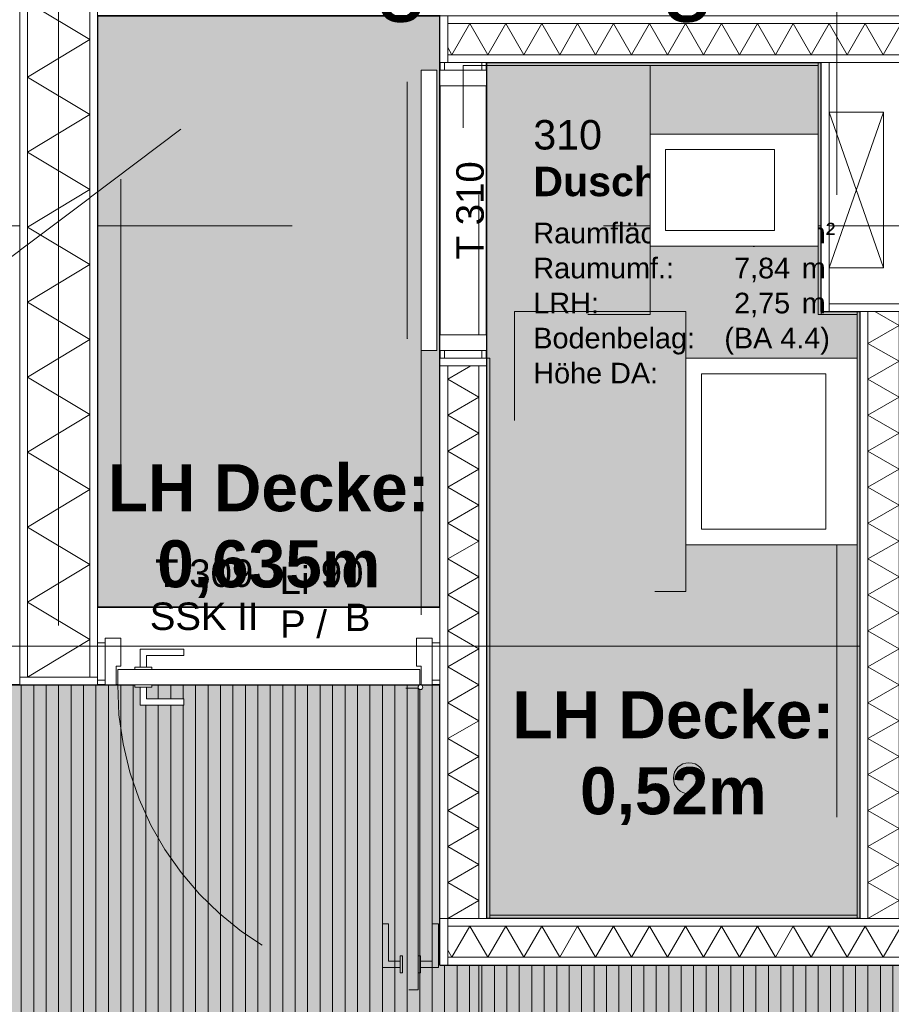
# Model space of a CAD drawing. Header units: metres. Extents: x -49 to 152, y -127 to 99.
# Tile 134 of 177: x -5.52 to -2.72, y -6.55 to -3.39. Entities that reach past the tile are written whole.
import ezdxf
from ezdxf.enums import TextEntityAlignment as Align

# ---------------------------------------------------------------- set-up
doc = ezdxf.new("R2010")
doc.units = ezdxf.units.M
for name, pattern in [('Achsen 01', [5.291531, 3.175, -1.058062, 0.352704, -0.705764]), ('gestrichelt - 01', [2, 1, -1]), ('ISO-07 Punktiert', [0.889, 0.127, -0.762]), ('Raster 01', [2, 1, -1]), ('VW-01 Strichlinie kurz', [2, 1, -1])]:
    doc.linetypes.add(name, pattern=pattern)
for name, color, linetype, lineweight in [('013_Beton und Stahlbetonarbeiten-000 Unterzüge', 7, 'ISO-07 Punktiert', 13), ('024_Fliesen_Plattenarbeiten-340 Fliesen', 7, 'Continuous', 9), ('027_Tischlerarbeiten-340 Innentüren', 7, 'Continuous', 9), ('031_Metallbauarbeiten-340 Innentüren _ Elemente', 7, 'Continuous', 9), ('039_Trockenbauarbeiten-340 Gipskarton', 7, 'Continuous', 9), ('_1.35m (3D)', 7, 'Continuous', 9), ('_GRU (2D)', 7, 'Continuous', 9), ('_Legende (2D)', 7, 'Continuous', 9), ('_OG 3 (2D)', 7, 'Continuous', 9), ('_OG 3 - DS (2D)', 7, 'Continuous', 9), ('AV1-Stempel-Raumstempel', 7, 'Continuous', 9), ('Keine', 7, 'Continuous', 9)]:
    doc.layers.add(name, color=color, linetype=linetype, lineweight=lineweight)
for name, color, linetype, lineweight, true_color in [('031_Metallbauarbeiten-350 Lamellendecke DS', 7, 'Continuous', 35, 0x666666), ('039_Trockenbauarbeiten-340 Dämmung', 7, 'Continuous', 9, 0xc0c0c0), ('039_Trockenbauarbeiten-350 Deckenspiegel', 7, 'Continuous', 35, 0x008011), ('045_Sanitärausstattung-allg.', 9, 'Continuous', 9, 0x808080), ('AV1-Achsen', 1, 'Achsen 01', 18, 0xff0000), ('AV1-Raster', 7, 'Raster 01', 9, 0xa6a6a6), ('AV1-Stempel-Türnummern', 7, 'Continuous', 100, 0x02abea)]:
    doc.layers.add(name, color=color, linetype=linetype, lineweight=lineweight, true_color=true_color)
doc.styles.add('Arial', font='arial.ttf')
doc.styles.add('Arial (bold)', font='arialbd.ttf')

# ---------------------------------------------------------------- blocks, each defined once
blk = doc.blocks.new('Group-4')
at = {"layer": 'AV1-Raster'}
for p, q in [((-5.4, -22.95), (-5.4, 1.35)), ((-4.05, -22.95), (-4.05, 1.35)), ((1.35, -4.05), (-40.5, -4.05)), ((1.35, -5.4), (-40.5, -5.4))]:
    blk.add_line(p, q, dxfattribs=at)
blk = doc.blocks.new('1.35m (3D)')
at = {"layer": 'AV1-Raster', "color": 7}
blk.add_blockref('Group-4', (0, 0), dxfattribs=at)
blk = doc.blocks.new('OG 3 - DS (2D)')
at = {"layer": '031_Metallbauarbeiten-350 Lamellendecke DS', "linetype": 'Continuous', "lineweight": 0, "transparency": 33554483}
blk.add_hatch(color=55, dxfattribs=at).paths.add_polyline_path([(-4.175, -3.375), (-5.275, -3.375), (-5.275, -5.275), (-4.175, -5.275)])
at = {"layer": '031_Metallbauarbeiten-350 Lamellendecke DS', "linetype": 'Continuous', "lineweight": 0, "transparency": 33554508}
blk.add_hatch(color=254, dxfattribs=at).paths.add_polyline_path([(-4.175, -6.425), (-1.225, -6.425), (-1.225, -5.525), (-0.125, -5.525), (-0.125, -7.975), (-13.425, -7.975), (-13.425, -6.425), (-12.025, -6.425), (-12.025, -5.525), (-9.575, -5.525), (-9.575, -6.425), (-6.625, -6.425), (-6.625, -5.525), (-4.175, -5.525)])
at = {"layer": '031_Metallbauarbeiten-350 Lamellendecke DS', "linetype": 'Continuous', "lineweight": 9, "transparency": 33554508}
h = blk.add_hatch(dxfattribs=at)
h.set_pattern_fill('Lamellendecke', color=252, style=0, pattern_type=2)
h.set_pattern_definition([(90, (0, 0), (0.04, 0), [])])
h.paths.add_polyline_path([(-4.175, -6.425), (-1.225, -6.425), (-1.225, -5.525), (-0.125, -5.525), (-0.125, -7.975), (-13.425, -7.975), (-13.425, -6.425), (-12.025, -6.425), (-12.025, -5.525), (-9.575, -5.525), (-9.575, -6.425), (-6.625, -6.425), (-6.625, -5.525), (-4.175, -5.525)])
at = {"layer": '039_Trockenbauarbeiten-350 Deckenspiegel', "linetype": 'Continuous', "lineweight": 0, "transparency": 33554483}
for points in [[(-5.275, -3.375), (-4.175, -3.375), (-4.175, -5.275), (-5.275, -5.275)], [(-4.025, -3.525), (-4.025, -6.275), (-2.825, -6.275), (-2.825, -4.325), (-2.95, -4.325), (-2.95, -3.525)]]:
    blk.add_hatch(color=106, dxfattribs=at).paths.add_polyline_path(points)
at = {"layer": '031_Metallbauarbeiten-350 Lamellendecke DS', "color": 251, "linetype": 'Continuous', "lineweight": 35, "transparency": 33554687, "flags": 128}
blk.add_lwpolyline([(-4.175, -3.375), (-5.275, -3.375), (-5.275, -5.275), (-4.175, -5.275)], close=True, dxfattribs=at)
at = {"layer": '031_Metallbauarbeiten-350 Lamellendecke DS', "flags": 128}
blk.add_lwpolyline([(-4.175, -6.425), (-1.225, -6.425), (-1.225, -5.525), (-0.125, -5.525), (-0.125, -7.975), (-13.425, -7.975), (-13.425, -6.425), (-12.025, -6.425), (-12.025, -5.525), (-9.575, -5.525), (-9.575, -6.425), (-6.625, -6.425), (-6.625, -5.525), (-4.175, -5.525)], close=True, dxfattribs=at)
at = {"layer": '039_Trockenbauarbeiten-350 Deckenspiegel', "flags": 128}
for points in [[(-5.275, -3.375), (-4.175, -3.375), (-4.175, -5.275), (-5.275, -5.275)], [(-4.025, -3.525), (-4.025, -6.275), (-2.825, -6.275), (-2.825, -4.325), (-2.95, -4.325), (-2.95, -3.525)]]:
    blk.add_lwpolyline(points, close=True, dxfattribs=at)
at = {"layer": '039_Trockenbauarbeiten-350 Deckenspiegel', "char_height": 0.15131, "attachment_point": 5, "line_spacing_factor": 0.969122, "style": 'Arial (bold)'}
for s, insert in [('LH Decke:\\P0,635m', (-4.725, -5.0306)), ('LH Decke: \\P0,52m', (-3.4253, -5.76))]:
    blk.add_mtext(s, dxfattribs=dict(at, insert=insert))
blk = doc.blocks.new('Group-189')
at = {"color": 255, "linetype": 'Continuous', "lineweight": 5}
blk.add_wipeout([(-6.275, 2.7), (-4.325, 2.7), (-4.325, 2.8), (-6.275, 2.8)], dxfattribs=at).dxf.layer = '039_Trockenbauarbeiten-340 Dämmung'
blk = doc.blocks.new('Group-190')
at = {"layer": '039_Trockenbauarbeiten-340 Dämmung', "transparency": 33554687, "flags": 128}
blk.add_lwpolyline([(-6.275, 2.8), (-6.2173, 2.7), (-6.1595, 2.8), (-6.1018, 2.7), (-6.0441, 2.8), (-5.9863, 2.7), (-5.9286, 2.8), (-5.8709, 2.7), (-5.8131, 2.8), (-5.7554, 2.7), (-5.6976, 2.8), (-5.6399, 2.7), (-5.5822, 2.8), (-5.5244, 2.7), (-5.4667, 2.8), (-5.409, 2.7), (-5.3512, 2.8), (-5.2935, 2.7), (-5.2358, 2.8), (-5.178, 2.7), (-5.1203, 2.8), (-5.0626, 2.7), (-5.0048, 2.8), (-4.9471, 2.7), (-4.8894, 2.8), (-4.8316, 2.7), (-4.7739, 2.8), (-4.7162, 2.7), (-4.6584, 2.8), (-4.6007, 2.7), (-4.5429, 2.8), (-4.4852, 2.7), (-4.4275, 2.8), (-4.3697, 2.7), (-4.325, 2.7775)], dxfattribs=at)
blk = doc.blocks.new('Group-191')
at = {"layer": '039_Trockenbauarbeiten-340 Dämmung'}
blk.add_blockref('Group-189', (0, 0), dxfattribs=at)
at = {"layer": '039_Trockenbauarbeiten-340 Dämmung', "transparency": 33554687}
blk.add_blockref('Group-190', (0, 0), dxfattribs=at)
blk = doc.blocks.new('Parametric Object-10')
at = {"layer": '039_Trockenbauarbeiten-340 Dämmung', "color": 7, "transparency": 33554687}
blk.add_blockref('Group-191', (0, 0), dxfattribs=at)
at = {"layer": '039_Trockenbauarbeiten-340 Dämmung', "color": 0, "flags": 1}
for tag in ['IFC_UUID', 'instanceID', 'prm0_name', 'prm0_type', 'prm0_value', 'prm1_name', 'prm1_type', 'prm1_value', 'prm2_name', 'prm2_type', 'prm2_value', 'prm3_name', 'prm3_type', 'prm3_value', 'prm4_name', 'prm4_type', 'prm4_value', 'prm5_name', 'prm5_type', 'prm5_value', 'prm6_name', 'prm6_type', 'prm6_value']:
    blk.add_attdef(tag, (-2.8, -6.275), '', height=0.00018, dxfattribs=at)
blk = doc.blocks.new('Group-222')
at = {"color": 255, "linetype": 'Continuous', "lineweight": 5}
blk.add_wipeout([(-6.275, 4.05), (-4.475, 4.05), (-4.475, 4.15), (-6.275, 4.15)], dxfattribs=at).dxf.layer = '039_Trockenbauarbeiten-340 Dämmung'
blk = doc.blocks.new('Group-223')
at = {"layer": '039_Trockenbauarbeiten-340 Dämmung', "transparency": 33554687, "flags": 128}
blk.add_lwpolyline([(-6.275, 4.15), (-6.2173, 4.05), (-6.1595, 4.15), (-6.1018, 4.05), (-6.0441, 4.15), (-5.9863, 4.05), (-5.9286, 4.15), (-5.8709, 4.05), (-5.8131, 4.15), (-5.7554, 4.05), (-5.6976, 4.15), (-5.6399, 4.05), (-5.5822, 4.15), (-5.5244, 4.05), (-5.4667, 4.15), (-5.409, 4.05), (-5.3512, 4.15), (-5.2935, 4.05), (-5.2358, 4.15), (-5.178, 4.05), (-5.1203, 4.15), (-5.0626, 4.05), (-5.0048, 4.15), (-4.9471, 4.05), (-4.8894, 4.15), (-4.8316, 4.05), (-4.7739, 4.15), (-4.7162, 4.05), (-4.6584, 4.15), (-4.6007, 4.05), (-4.5429, 4.15), (-4.4852, 4.05), (-4.475, 4.0677)], dxfattribs=at)
blk = doc.blocks.new('Group-224')
at = {"layer": '039_Trockenbauarbeiten-340 Dämmung'}
blk.add_blockref('Group-222', (0, 0), dxfattribs=at)
at = {"layer": '039_Trockenbauarbeiten-340 Dämmung', "transparency": 33554687}
blk.add_blockref('Group-223', (0, 0), dxfattribs=at)
blk = doc.blocks.new('Parametric Object-21')
at = {"layer": '039_Trockenbauarbeiten-340 Dämmung', "color": 7, "transparency": 33554687}
blk.add_blockref('Group-224', (0, 0), dxfattribs=at)
at = {"layer": '039_Trockenbauarbeiten-340 Dämmung', "color": 0, "flags": 1}
for tag in ['IFC_UUID', 'instanceID', 'prm0_name', 'prm0_type', 'prm0_value', 'prm1_name', 'prm1_type', 'prm1_value', 'prm2_name', 'prm2_type', 'prm2_value', 'prm3_name', 'prm3_type', 'prm3_value', 'prm4_name', 'prm4_type', 'prm4_value', 'prm5_name', 'prm5_type', 'prm5_value', 'prm6_name', 'prm6_type', 'prm6_value']:
    blk.add_attdef(tag, (-4.15, -6.275), '', height=0.00018, dxfattribs=at)
blk = doc.blocks.new('Group-225')
at = {"color": 255, "linetype": 'Continuous', "lineweight": 5}
blk.add_wipeout([(-6.3, 1.25), (-6.3, 4.15), (-6.4, 4.15), (-6.4, 1.25)], dxfattribs=at).dxf.layer = '039_Trockenbauarbeiten-340 Dämmung'
blk = doc.blocks.new('Group-226')
at = {"layer": '039_Trockenbauarbeiten-340 Dämmung', "transparency": 33554687, "flags": 128}
blk.add_lwpolyline([(-6.4, 1.25), (-6.3, 1.3077), (-6.4, 1.3655), (-6.3, 1.4232), (-6.4, 1.4809), (-6.3, 1.5387), (-6.4, 1.5964), (-6.3, 1.6541), (-6.4, 1.7119), (-6.3, 1.7696), (-6.4, 1.8274), (-6.3, 1.8851), (-6.4, 1.9428), (-6.3, 2.0006), (-6.4, 2.0583), (-6.3, 2.116), (-6.4, 2.1738), (-6.3, 2.2315), (-6.4, 2.2892), (-6.3, 2.347), (-6.4, 2.4047), (-6.3, 2.4624), (-6.4, 2.5202), (-6.3, 2.5779), (-6.4, 2.6356), (-6.3, 2.6934), (-6.4, 2.7511), (-6.3, 2.8088), (-6.4, 2.8666), (-6.3, 2.9243), (-6.4, 2.9821), (-6.3, 3.0398), (-6.4, 3.0975), (-6.3, 3.1553), (-6.4, 3.213), (-6.3, 3.2707), (-6.4, 3.3285), (-6.3, 3.3862), (-6.4, 3.4439), (-6.3, 3.5017), (-6.4, 3.5594), (-6.3, 3.6171), (-6.4, 3.6749), (-6.3, 3.7326), (-6.4, 3.7903), (-6.3, 3.8481), (-6.4, 3.9058), (-6.3, 3.9635), (-6.4, 4.0213), (-6.3, 4.079), (-6.4, 4.1368), (-6.3771, 4.15)], dxfattribs=at)
blk = doc.blocks.new('Group-227')
at = {"layer": '039_Trockenbauarbeiten-340 Dämmung'}
blk.add_blockref('Group-225', (0, 0), dxfattribs=at)
at = {"layer": '039_Trockenbauarbeiten-340 Dämmung', "transparency": 33554687}
blk.add_blockref('Group-226', (0, 0), dxfattribs=at)
blk = doc.blocks.new('Parametric Object-22')
at = {"layer": '039_Trockenbauarbeiten-340 Dämmung', "color": 7, "transparency": 33554687}
blk.add_blockref('Group-227', (0, 0), dxfattribs=at)
at = {"layer": '039_Trockenbauarbeiten-340 Dämmung', "color": 0, "flags": 1}
for tag in ['IFC_UUID', 'instanceID', 'prm0_name', 'prm0_type', 'prm0_value', 'prm1_name', 'prm1_type', 'prm1_value', 'prm2_name', 'prm2_type', 'prm2_value', 'prm3_name', 'prm3_type', 'prm3_value', 'prm4_name', 'prm4_type', 'prm4_value', 'prm5_name', 'prm5_type', 'prm5_value', 'prm6_name', 'prm6_type', 'prm6_value']:
    blk.add_attdef(tag, (-4.15, -6.4), '', height=0.00018, dxfattribs=at)
blk = doc.blocks.new('Group-234')
at = {"color": 255, "linetype": 'Continuous', "lineweight": 5}
blk.add_wipeout([(-3.4, 1.25), (-3.4, 4.15), (-3.5, 4.15), (-3.5, 1.25)], dxfattribs=at).dxf.layer = '039_Trockenbauarbeiten-340 Dämmung'
blk = doc.blocks.new('Group-235')
at = {"layer": '039_Trockenbauarbeiten-340 Dämmung', "transparency": 33554687, "flags": 128}
blk.add_lwpolyline([(-3.5, 1.25), (-3.4, 1.3077), (-3.5, 1.3655), (-3.4, 1.4232), (-3.5, 1.4809), (-3.4, 1.5387), (-3.5, 1.5964), (-3.4, 1.6541), (-3.5, 1.7119), (-3.4, 1.7696), (-3.5, 1.8274), (-3.4, 1.8851), (-3.5, 1.9428), (-3.4, 2.0006), (-3.5, 2.0583), (-3.4, 2.116), (-3.5, 2.1738), (-3.4, 2.2315), (-3.5, 2.2892), (-3.4, 2.347), (-3.5, 2.4047), (-3.4, 2.4624), (-3.5, 2.5202), (-3.4, 2.5779), (-3.5, 2.6356), (-3.4, 2.6934), (-3.5, 2.7511), (-3.4, 2.8088), (-3.5, 2.8666), (-3.4, 2.9243), (-3.5, 2.9821), (-3.4, 3.0398), (-3.5, 3.0975), (-3.4, 3.1553), (-3.5, 3.213), (-3.4, 3.2707), (-3.5, 3.3285), (-3.4, 3.3862), (-3.5, 3.4439), (-3.4, 3.5017), (-3.5, 3.5594), (-3.4, 3.6171), (-3.5, 3.6749), (-3.4, 3.7326), (-3.5, 3.7903), (-3.4, 3.8481), (-3.5, 3.9058), (-3.4, 3.9635), (-3.5, 4.0213), (-3.4, 4.079), (-3.5, 4.1368), (-3.4771, 4.15)], dxfattribs=at)
blk = doc.blocks.new('Group-236')
at = {"layer": '039_Trockenbauarbeiten-340 Dämmung'}
blk.add_blockref('Group-234', (0, 0), dxfattribs=at)
at = {"layer": '039_Trockenbauarbeiten-340 Dämmung', "transparency": 33554687}
blk.add_blockref('Group-235', (0, 0), dxfattribs=at)
blk = doc.blocks.new('Parametric Object-25')
at = {"layer": '039_Trockenbauarbeiten-340 Dämmung', "color": 7, "transparency": 33554687}
blk.add_blockref('Group-236', (0, 0), dxfattribs=at)
at = {"layer": '039_Trockenbauarbeiten-340 Dämmung', "color": 0, "flags": 1}
for tag in ['IFC_UUID', 'instanceID', 'prm0_name', 'prm0_type', 'prm0_value', 'prm1_name', 'prm1_type', 'prm1_value', 'prm2_name', 'prm2_type', 'prm2_value', 'prm3_name', 'prm3_type', 'prm3_value', 'prm4_name', 'prm4_type', 'prm4_value', 'prm5_name', 'prm5_type', 'prm5_value', 'prm6_name', 'prm6_type', 'prm6_value']:
    blk.add_attdef(tag, (-4.15, -3.5), '', height=0.00018, dxfattribs=at)
blk = doc.blocks.new('Group-282')
at = {"color": 255, "linetype": 'Continuous', "lineweight": 5}
blk.add_wipeout([(-5.3, -5.5), (-5.3, -0.125), (-5.5, -0.125), (-5.5, -5.5)], dxfattribs=at).dxf.layer = '039_Trockenbauarbeiten-340 Dämmung'
blk = doc.blocks.new('Group-283')
at = {"layer": '039_Trockenbauarbeiten-340 Dämmung', "transparency": 33554687, "flags": 128}
blk.add_lwpolyline([(-5.5, -5.5), (-5.3, -5.3795), (-5.5, -5.259), (-5.3, -5.1385), (-5.5, -5.0179), (-5.3, -4.8974), (-5.5, -4.7769), (-5.3, -4.6564), (-5.5, -4.5359), (-5.3, -4.4154), (-5.5, -4.2949), (-5.3, -4.1743), (-5.5, -4.0538), (-5.3, -3.9333), (-5.5, -3.8128), (-5.3, -3.6923), (-5.5, -3.5718), (-5.3, -3.4512), (-5.5, -3.3307)], dxfattribs=at)
blk = doc.blocks.new('Group-284')
at = {"layer": '039_Trockenbauarbeiten-340 Dämmung'}
blk.add_blockref('Group-282', (0, 0), dxfattribs=at)
at = {"layer": '039_Trockenbauarbeiten-340 Dämmung', "transparency": 33554687}
blk.add_blockref('Group-283', (0, 0), dxfattribs=at)
blk = doc.blocks.new('Group-342')
at = {"layer": '045_Sanitärausstattung-allg.'}
for p, q in [((-2.925, -3.685), (-2.75, -4.185)), ((-2.925, -4.185), (-2.75, -3.685))]:
    blk.add_line(p, q, dxfattribs=at)
at = {"layer": '045_Sanitärausstattung-allg.', "flags": 128}
blk.add_lwpolyline([(-2.75, -3.685), (-2.75, -4.185), (-2.925, -4.185), (-2.925, -3.685)], close=True, dxfattribs=at)
blk = doc.blocks.new('Group-352')
at = {"layer": '031_Metallbauarbeiten-340 Innentüren _ Elemente', "insert": (-4.0329, -4), "char_height": 0.08826, "attachment_point": 8, "rotation": 90, "line_spacing_factor": 0.965511, "style": 'Arial'}
blk.add_mtext('T 310', dxfattribs=at)
at = {"layer": 'AV1-Stempel-Türnummern', "color": 0, "flags": 1}
for tag in ['Türnummer', 'Lichte_Breite', 'Panikfunktion', 'AT-Nr.', 'Schallschutzklasse']:
    blk.add_attdef(tag, (-4.171, -4.1591), '', height=0.00018, dxfattribs=at)
blk = doc.blocks.new('Raumstempel - Symbol - 2')
at = {"layer": 'AV1-Stempel-Raumstempel', "attachment_point": 1, "line_spacing_factor": 0.969524, "style": 'Arial'}
for s, insert, char_height in [('Raumfläche:', (0.15, -0.5049), 0.066198), ('m²', (1.0125, -0.5049), 0.0662), ('Raumumf.:', (0.15, -0.6174), 0.0662), ('m', (1.0125, -0.6174), 0.0662), ('LRH:', (0.15, -0.7299), 0.0662), ('m', (1.0125, -0.7299), 0.0662), ('Bodenbelag:', (0.15, -0.8424), 0.066198), ('Höhe DA:', (0.15, -0.9549), 0.0662), ('m', (1.0125, -0.9549), 0.0662)]:
    blk.add_mtext(s, dxfattribs=dict(at, insert=insert, char_height=char_height))
at = {"layer": 'AV1-Stempel-Raumstempel'}
for tag, style, p in [('Raumnummer', 'Arial', (0.15, -0.175)), ('Raumname', 'Arial (bold)', (0.15, -0.325))]:
    blk.add_attdef(tag, text='', height=0.0946, dxfattribs=dict(at, style=style)).set_placement(p, align=Align.TOP_LEFT)
at = {"layer": 'AV1-Stempel-Raumstempel', "style": 'Arial'}
for tag, p in [('Raumfläche', (0.975, -0.5049)), ('Raumumfang', (0.975, -0.6174)), ('LRH', (0.975, -0.7299)), ('Bodendetail', (1.1028, -0.8424)), ('Höhe_DA', (0.975, -0.9549))]:
    blk.add_attdef(tag, text='', height=0.0662, dxfattribs=at).set_placement(p, align=Align.TOP_RIGHT)
at = {"layer": 'Keine', "color": 0, "flags": 1}
for tag, p in [('Bodenbelag', (0, -1.3327)), ('Decke', (0, -1.5029))]:
    blk.add_attdef(tag, p, '', height=0.0946, dxfattribs=at)
blk = doc.blocks.new('COE - Innentür Schiebe 2')
at = {"layer": '027_Tischlerarbeiten-340 Innentüren', "color": 8, "linetype": 'gestrichelt - 01'}
blk.add_line((-0.8875, 0.1803), (-0.0625, 0.1803), dxfattribs=at)
at = {"layer": '027_Tischlerarbeiten-340 Innentüren', "color": 8, "lineweight": 5, "flags": 128}
blk.add_lwpolyline([(-0.8855, 0.1797), (-0.8875, 0.1803), (-0.8855, 0.1808)], dxfattribs=at)
at = {"layer": '027_Tischlerarbeiten-340 Innentüren', "color": 8, "linetype": 'gestrichelt - 01', "flags": 128}
blk.add_lwpolyline([(-1.775, 0.135), (-0.875, 0.135), (-0.875, 0.085), (-1.775, 0.085)], close=True, dxfattribs=at)
at = {"color": 255}
for points in [[(-0.95, -0.06), (-0.95, 0.06), (-0.925, 0.06), (-0.925, -0.06)], [(-0.025, -0.06), (-0.025, 0.06), (0, 0.06), (0, -0.06)]]:
    blk.add_wipeout(points, dxfattribs=at).dxf.layer = '027_Tischlerarbeiten-340 Innentüren'
at = {"layer": '027_Tischlerarbeiten-340 Innentüren', "flags": 128}
for points in [[(-0.95, -0.06), (-0.95, 0.06), (-0.925, 0.06), (-0.925, -0.06)], [(-0.025, -0.06), (-0.025, 0.06), (0, 0.06), (0, -0.06)]]:
    blk.add_lwpolyline(points, close=True, dxfattribs=at)
at = {"color": 255}
for points in [[(-0.875, 0.075), (-0.875, -0.075), (-0.925, -0.075), (-0.925, 0.075)], [(-0.075, -0.075), (-0.075, 0.075), (-0.025, 0.075), (-0.025, -0.075)]]:
    blk.add_wipeout(points, dxfattribs=at).dxf.layer = '027_Tischlerarbeiten-340 Innentüren'
at = {"layer": '027_Tischlerarbeiten-340 Innentüren', "flags": 128}
for points in [[(-0.875, 0.075), (-0.875, -0.075), (-0.925, -0.075), (-0.925, 0.075)], [(-0.075, -0.075), (-0.075, 0.075), (-0.025, 0.075), (-0.025, -0.075)]]:
    blk.add_lwpolyline(points, close=True, dxfattribs=at)
at = {"color": 255}
blk.add_wipeout([(-0.925, 0.135), (-0.025, 0.135), (-0.025, 0.085), (-0.925, 0.085)], dxfattribs=at).dxf.layer = '027_Tischlerarbeiten-340 Innentüren'
at = {"layer": '027_Tischlerarbeiten-340 Innentüren', "flags": 128}
blk.add_lwpolyline([(-0.925, 0.135), (-0.025, 0.135), (-0.025, 0.085), (-0.925, 0.085)], close=True, dxfattribs=at)
blk = doc.blocks.new('Türnummer 2 - Innentür Ruheraum')
at = {"layer": '031_Metallbauarbeiten-340 Innentüren _ Elemente', "insert": (0, -0.0671), "char_height": 0.08826, "attachment_point": 8, "line_spacing_factor": 0.965511, "style": 'Arial'}
blk.add_mtext('Li', dxfattribs=at)
at = {"layer": '031_Metallbauarbeiten-340 Innentüren _ Elemente', "color": 12, "insert": (0.1041, -0.2091), "char_height": 0.08826, "attachment_point": 9, "line_spacing_factor": 0.965511, "style": 'Arial'}
blk.add_mtext('P /', dxfattribs=at)
at = {"layer": '031_Metallbauarbeiten-340 Innentüren _ Elemente', "style": 'Arial'}
blk.add_attdef('Türnummer', text='', height=0.0883, dxfattribs=at).set_placement((-0.2903, -0.071), align=Align.BOTTOM_CENTER)
blk.add_attdef('Lichte_Breite', text='', height=0.0883, dxfattribs=at).set_placement((0.084, -0.071), align=Align.BOTTOM_LEFT)
at = {"layer": '031_Metallbauarbeiten-340 Innentüren _ Elemente', "color": 7, "transparency": 33554687, "style": 'Arial'}
blk.add_attdef('Schallschutzklasse', text='', height=0.0883, dxfattribs=at).set_placement((-0.2903, -0.2093), align=Align.BOTTOM_CENTER)
at = {"layer": '031_Metallbauarbeiten-340 Innentüren _ Elemente', "color": 12, "style": 'Arial'}
blk.add_attdef('Panikfunktion', text='', height=0.0883, dxfattribs=at).set_placement((0.2433, -0.213), align=Align.BOTTOM_RIGHT)
at = {"layer": 'Keine', "color": 0, "flags": 1}
blk.add_attdef('AT-Nr.', (-0.4494, -0.3719), '', height=0.0883, dxfattribs=at)
blk = doc.blocks.new('COE - Innentür 1.10 _ 0.15')
at = {"layer": '027_Tischlerarbeiten-340 Innentüren', "color": 253, "linetype": 'gestrichelt - 01', "lineweight": 9, "transparency": 33554687, "flags": 128}
for points in [[(0.9825, 1.0375), (0.9625, 1.0375), (0.9625, 1.075), (0.8425, 1.075), (0.8425, 1.095), (0.9825, 1.095)], [(0.085, 1.03), (1.055, 1.03), (1.055, 0.98), (0.085, 0.98)], [(0.945, 1.03), (0.945, 1.0375), (1, 1.0375), (1, 1.03)], [(0.9825, 0.9725), (0.9625, 0.9725), (0.9625, 0.935), (0.8425, 0.935), (0.8425, 0.915), (0.9825, 0.915)], [(0.945, 0.9725), (0.945, 0.98), (1, 0.98), (1, 0.9725)]]:
    blk.add_lwpolyline(points, close=True, dxfattribs=at)
at = {"layer": '027_Tischlerarbeiten-340 Innentüren', "color": 253, "linetype": 'gestrichelt - 01', "lineweight": 9, "transparency": 33554687}
blk.add_arc((0.0825, 1.0375), 0.9725, 269.5581, 356.6163, dxfattribs=at)
at = {"color": 255}
for points in [[(-0.06, 1.1), (0.06, 1.1), (0.06, 1.075), (-0.06, 1.075)], [(-0.06, 0.025), (0.06, 0.025), (0.06, 0), (-0.06, 0)]]:
    blk.add_wipeout(points, dxfattribs=at).dxf.layer = '027_Tischlerarbeiten-340 Innentüren'
at = {"layer": '027_Tischlerarbeiten-340 Innentüren', "flags": 128}
for points in [[(-0.06, 1.1), (0.06, 1.1), (0.06, 1.075), (-0.06, 1.075)], [(-0.06, 0.025), (0.06, 0.025), (0.06, 0), (-0.06, 0)]]:
    blk.add_lwpolyline(points, close=True, dxfattribs=at)
at = {"color": 255}
blk.add_wipeout([(0.075, 0.06), (0.015, 0.06), (0.015, 0.075), (-0.075, 0.075), (-0.075, 0.025), (0.075, 0.025)], dxfattribs=at).dxf.layer = '027_Tischlerarbeiten-340 Innentüren'
at = {"layer": '027_Tischlerarbeiten-340 Innentüren', "flags": 128}
blk.add_lwpolyline([(0.075, 0.06), (0.015, 0.06), (0.015, 0.075), (-0.075, 0.075), (-0.075, 0.025), (0.075, 0.025)], close=True, dxfattribs=at)
at = {"color": 255}
blk.add_wipeout([(0.075, 1.035), (0.075, 0.065), (0.025, 0.065), (0.025, 1.035)], dxfattribs=at).dxf.layer = '027_Tischlerarbeiten-340 Innentüren'
at = {"layer": '027_Tischlerarbeiten-340 Innentüren', "flags": 128}
blk.add_lwpolyline([(0.075, 1.035), (0.075, 0.065), (0.025, 0.065), (0.025, 1.035)], close=True, dxfattribs=at)
at = {"color": 255}
for points in [[(0.075, 1.04), (0.015, 1.04), (0.015, 1.025), (-0.075, 1.025), (-0.075, 1.075), (0.075, 1.075)], [(0.0175, 0.1375), (0.0175, 0.1575), (-0.02, 0.1575), (-0.02, 0.2775), (-0.04, 0.2775), (-0.04, 0.1375)], [(0.0825, 0.1375), (0.0825, 0.1575), (0.12, 0.1575), (0.12, 0.2775), (0.14, 0.2775), (0.14, 0.1375)]]:
    blk.add_wipeout(points, dxfattribs=at).dxf.layer = '027_Tischlerarbeiten-340 Innentüren'
at = {"layer": '027_Tischlerarbeiten-340 Innentüren', "flags": 128}
for points in [[(0.075, 1.04), (0.015, 1.04), (0.015, 1.025), (-0.075, 1.025), (-0.075, 1.075), (0.075, 1.075)], [(0.0175, 0.1375), (0.0175, 0.1575), (-0.02, 0.1575), (-0.02, 0.2775), (-0.04, 0.2775), (-0.04, 0.1375)], [(0.0825, 0.1375), (0.0825, 0.1575), (0.12, 0.1575), (0.12, 0.2775), (0.14, 0.2775), (0.14, 0.1375)]]:
    blk.add_lwpolyline(points, close=True, dxfattribs=at)
at = {"color": 255}
for points in [[(0.09, 1.0375), (0.0878, 1.0322), (0.0825, 1.03), (0.0772, 1.0322), (0.075, 1.0375), (0.0772, 1.0428), (0.0825, 1.045), (0.0878, 1.0428)], [(0.0175, 0.175), (0.025, 0.175), (0.025, 0.12), (0.0175, 0.12)], [(0.075, 0.175), (0.0825, 0.175), (0.0825, 0.12), (0.075, 0.12)]]:
    blk.add_wipeout(points, dxfattribs=at).dxf.layer = '027_Tischlerarbeiten-340 Innentüren'
at = {"layer": '027_Tischlerarbeiten-340 Innentüren', "flags": 128}
for points in [[(0.0175, 0.175), (0.025, 0.175), (0.025, 0.12), (0.0175, 0.12)], [(0.075, 0.175), (0.0825, 0.175), (0.0825, 0.12), (0.075, 0.12)]]:
    blk.add_lwpolyline(points, close=True, dxfattribs=at)
at = {"layer": '027_Tischlerarbeiten-340 Innentüren'}
blk.add_circle((0.0825, 1.0375), 0.0075, dxfattribs=at)
blk = doc.blocks.new('Group-845')
at = {"layer": '045_Sanitärausstattung-allg.', "linetype": 'Raster 01', "flags": 128}
blk.add_lwpolyline([(-3.5, -3.535), (-3.5, -4.335), (-4.1, -4.335), (-4.1, -3.535)], close=True, dxfattribs=at)
at = {"color": 255, "transparency": 33554559}
blk.add_wipeout([(-2.96, -3.755), (-2.96, -4.115), (-3.5, -4.115), (-3.5, -3.755)], dxfattribs=at).dxf.layer = '045_Sanitärausstattung-allg.'
at = {"layer": '045_Sanitärausstattung-allg.', "flags": 128}
for points in [[(-2.96, -3.755), (-2.96, -4.115), (-3.5, -4.115), (-3.5, -3.755)], [(-3.1, -3.805), (-3.1, -4.065), (-3.45, -4.065), (-3.45, -3.805)]]:
    blk.add_lwpolyline(points, close=True, dxfattribs=at)
blk = doc.blocks.new('Group-846')
at = {"layer": '045_Sanitärausstattung-allg.', "color": 7}
blk.add_blockref('Group-845', (0, 0), dxfattribs=at)
blk = doc.blocks.new('Group-847')
at = {"layer": '045_Sanitärausstattung-allg.', "linetype": 'Raster 01', "flags": 128}
blk.add_lwpolyline([(-3.385, -4.325), (-3.385, -5.225), (-3.935, -5.225), (-3.935, -4.325)], close=True, dxfattribs=at)
at = {"color": 255, "transparency": 33554559}
blk.add_wipeout([(-2.835, -4.475), (-2.835, -5.075), (-3.385, -5.075), (-3.385, -4.475)], dxfattribs=at).dxf.layer = '045_Sanitärausstattung-allg.'
at = {"layer": '045_Sanitärausstattung-allg.', "flags": 128}
for points in [[(-2.835, -4.475), (-2.835, -5.075), (-3.385, -5.075), (-3.385, -4.475)], [(-2.935, -4.525), (-2.935, -5.025), (-3.335, -5.025), (-3.335, -4.525)]]:
    blk.add_lwpolyline(points, close=True, dxfattribs=at)
blk = doc.blocks.new('Group-848')
at = {"layer": '045_Sanitärausstattung-allg.', "color": 7}
blk.add_blockref('Group-847', (0, 0), dxfattribs=at)
blk = doc.blocks.new('Group-855')
at = {"layer": '045_Sanitärausstattung-allg.'}
blk.add_circle((-3.375, -5.825), 0.05, dxfattribs=at)
blk = doc.blocks.new('OG 3 (2D)')
at = {"layer": '039_Trockenbauarbeiten-340 Dämmung', "rotation": 90}
blk.add_blockref('Parametric Object-10', (0, 0), dxfattribs=at)
at = {"layer": '045_Sanitärausstattung-allg.', "color": 7}
blk.add_blockref('Group-342', (0, 0), dxfattribs=at)
at = {"layer": 'AV1-Stempel-Türnummern', "color": 7}
blk.add_blockref('Group-352', (0, 0), dxfattribs=at)
blk.add_blockref('Türnummer 2 - Innentür Ruheraum', (-4.642, -5.1657), dxfattribs=at).add_auto_attribs({'Türnummer': 'T 309', 'Lichte_Breite': '90', 'Schallschutzklasse': 'SSK II', 'Panikfunktion': 'B'})
at = {"color": 255}
for points in [[(-5.3, -5.275), (-5.3, -0.125), (-5.5, -0.125), (-5.5, -5.275)], [(-1.25, -3.525), (-1.35, -3.525), (-1.35, -3.5), (-4.05, -3.5), (-4.05, -3.525), (-4.15, -3.525), (-4.15, -3.4), (-1.25, -3.4)]]:
    blk.add_wipeout(points, dxfattribs=at).dxf.layer = '039_Trockenbauarbeiten-340 Dämmung'
at = {"layer": '039_Trockenbauarbeiten-340 Dämmung', "flags": 128}
for points in [[(-5.3, -5.275), (-5.3, -0.125), (-5.5, -0.125), (-5.5, -5.275)], [(-1.25, -3.525), (-1.35, -3.525), (-1.35, -3.5), (-4.05, -3.5), (-4.05, -3.525), (-4.15, -3.525), (-4.15, -3.4), (-1.25, -3.4)]]:
    blk.add_lwpolyline(points, close=True, dxfattribs=at)
at = {"color": 255}
blk.add_wipeout([(-1.25, -6.4), (-4.15, -6.4), (-4.15, -4.475), (-4.05, -4.475), (-4.05, -6.3), (-1.35, -6.3), (-1.35, -4.475), (-1.25, -4.475)], dxfattribs=at).dxf.layer = '039_Trockenbauarbeiten-340 Dämmung'
at = {"layer": '039_Trockenbauarbeiten-340 Dämmung', "flags": 128}
for points in [[(-2.8, -6.275), (-2.8, -4.325), (-2.7, -4.325), (-2.7, -6.275)], [(-1.25, -6.4), (-4.15, -6.4), (-4.15, -4.475), (-4.05, -4.475), (-4.05, -6.3), (-1.35, -6.3), (-1.35, -4.475), (-1.25, -4.475)]]:
    blk.add_lwpolyline(points, close=True, dxfattribs=at)
at = {"layer": '039_Trockenbauarbeiten-340 Dämmung', "color": 7, "transparency": 33554687}
blk.add_blockref('Group-284', (0, 0), dxfattribs=at)
at = {"layer": '039_Trockenbauarbeiten-340 Dämmung', "rotation": 90}
blk.add_blockref('Parametric Object-25', (0, 0), dxfattribs=at)
at = {"layer": '045_Sanitärausstattung-allg.', "color": 7}
blk.add_blockref('Group-855', (0, 0), dxfattribs=at)
at = {"layer": '039_Trockenbauarbeiten-340 Dämmung', "rotation": 90}
for name in ['Parametric Object-21', 'Parametric Object-22']:
    blk.add_blockref(name, (0, 0), dxfattribs=at)
at = {"color": 255}
for points in [[(-5.525, -5.5), (-5.5, -5.5), (-5.5, -0.125), (-5.525, -0.125)], [(-5.3, -5.5), (-5.275, -5.5), (-5.275, -0.125), (-5.3, -0.125)], [(-4.15, -3.525), (-1.25, -3.525), (-1.25, -3.5), (-4.15, -3.5)], [(-2.925, -4.3), (-2.925, -4.325), (-2.475, -4.325), (-2.475, -4.3)]]:
    blk.add_wipeout(points, dxfattribs=at).dxf.layer = '039_Trockenbauarbeiten-340 Gipskarton'
at = {"layer": '024_Fliesen_Plattenarbeiten-340 Fliesen', "linetype": 'Continuous', "lineweight": 0}
for points in [[(-4.025, -3.525), (-2.96, -3.525), (-2.96, -3.535), (-4.025, -3.535)], [(-2.95, -3.525), (-2.95, -4.335), (-2.96, -4.335), (-2.96, -3.525)]]:
    blk.add_hatch(color=140, dxfattribs=at).paths.add_polyline_path(points)
at = {"layer": '024_Fliesen_Plattenarbeiten-340 Fliesen', "flags": 128}
for points in [[(-4.025, -3.525), (-2.96, -3.525), (-2.96, -3.535), (-4.025, -3.535)], [(-2.95, -3.525), (-2.95, -4.335), (-2.96, -4.335), (-2.96, -3.525)]]:
    blk.add_lwpolyline(points, close=True, dxfattribs=at)
at = {"layer": '039_Trockenbauarbeiten-340 Gipskarton', "flags": 128}
for points in [[(-5.525, -5.5), (-5.5, -5.5), (-5.5, -0.125), (-5.525, -0.125)], [(-5.3, -5.5), (-5.275, -5.5), (-5.275, -0.125), (-5.3, -0.125)], [(-4.15, -3.525), (-1.25, -3.525), (-1.25, -3.5), (-4.15, -3.5)], [(-2.925, -4.3), (-2.925, -4.325), (-2.475, -4.325), (-2.475, -4.3)]]:
    blk.add_lwpolyline(points, close=True, dxfattribs=at)
at = {"color": 255}
for points in [[(-4.15, -6.275), (-1.25, -6.275), (-1.25, -6.3), (-4.15, -6.3)], [(-4.15, -6.4), (-1.25, -6.4), (-1.25, -6.425), (-4.15, -6.425)]]:
    blk.add_wipeout(points, dxfattribs=at).dxf.layer = '039_Trockenbauarbeiten-340 Gipskarton'
at = {"layer": '039_Trockenbauarbeiten-340 Gipskarton', "flags": 128}
for points in [[(-4.15, -6.275), (-1.25, -6.275), (-1.25, -6.3), (-4.15, -6.3)], [(-4.15, -6.4), (-1.25, -6.4), (-1.25, -6.425), (-4.15, -6.425)]]:
    blk.add_lwpolyline(points, close=True, dxfattribs=at)
at = {"color": 255}
for points in [[(-4.175, -3.375), (-4.15, -3.375), (-4.15, -3.525), (-4.175, -3.525)], [(-5.275, -5.5), (-5.525, -5.5), (-5.525, -5.525), (-5.275, -5.525)]]:
    blk.add_wipeout(points, dxfattribs=at).dxf.layer = '039_Trockenbauarbeiten-340 Gipskarton'
at = {"layer": '013_Beton und Stahlbetonarbeiten-000 Unterzüge', "linetype": 'VW-01 Strichlinie kurz', "flags": 128}
blk.add_lwpolyline([(-5.6, -7.95), (-5.6, -0.125), (-5.2, -0.125), (-5.2, -7.95)], close=True, dxfattribs=at)
at = {"layer": '039_Trockenbauarbeiten-340 Gipskarton', "flags": 128}
for points in [[(-4.175, -3.375), (-4.15, -3.375), (-4.15, -3.525), (-4.175, -3.525)], [(-5.275, -5.5), (-5.525, -5.5), (-5.525, -5.525), (-5.275, -5.525)]]:
    blk.add_lwpolyline(points, close=True, dxfattribs=at)
at = {"color": 255}
for points in [[(-2.825, -6.275), (-2.8, -6.275), (-2.8, -4.325), (-2.825, -4.325)], [(-4.175, -4.5), (-4.15, -4.5), (-4.15, -6.275), (-4.175, -6.275)], [(-4.05, -4.5), (-4.025, -4.5), (-4.025, -6.275), (-4.05, -6.275)]]:
    blk.add_wipeout(points, dxfattribs=at).dxf.layer = '039_Trockenbauarbeiten-340 Gipskarton'
at = {"layer": '024_Fliesen_Plattenarbeiten-340 Fliesen', "linetype": 'Continuous', "lineweight": 0}
for points in [[(-2.95, -4.325), (-2.835, -4.325), (-2.835, -4.335), (-2.95, -4.335)], [(-2.835, -6.275), (-2.835, -4.325), (-2.825, -4.325), (-2.825, -6.275)], [(-4.015, -4.475), (-4.015, -6.275), (-4.025, -6.275), (-4.025, -4.475)], [(-4.015, -6.265), (-2.835, -6.265), (-2.835, -6.275), (-4.015, -6.275)]]:
    blk.add_hatch(color=140, dxfattribs=at).paths.add_polyline_path(points)
at = {"layer": '024_Fliesen_Plattenarbeiten-340 Fliesen', "flags": 128}
for points in [[(-2.95, -4.325), (-2.835, -4.325), (-2.835, -4.335), (-2.95, -4.335)], [(-2.835, -6.275), (-2.835, -4.325), (-2.825, -4.325), (-2.825, -6.275)], [(-4.015, -4.475), (-4.015, -6.275), (-4.025, -6.275), (-4.025, -4.475)], [(-4.015, -6.265), (-2.835, -6.265), (-2.835, -6.275), (-4.015, -6.275)]]:
    blk.add_lwpolyline(points, close=True, dxfattribs=at)
at = {"layer": '039_Trockenbauarbeiten-340 Gipskarton', "flags": 128}
for points in [[(-2.825, -6.275), (-2.8, -6.275), (-2.8, -4.325), (-2.825, -4.325)], [(-4.175, -4.5), (-4.15, -4.5), (-4.15, -6.275), (-4.175, -6.275)], [(-4.05, -4.5), (-4.025, -4.5), (-4.025, -6.275), (-4.05, -6.275)]]:
    blk.add_lwpolyline(points, close=True, dxfattribs=at)
at = {"color": 255}
blk.add_wipeout([(-4.15, -3.375), (-1.25, -3.375), (-1.25, -3.4), (-4.15, -3.4)], dxfattribs=at).dxf.layer = '039_Trockenbauarbeiten-340 Gipskarton'
at = {"layer": '013_Beton und Stahlbetonarbeiten-000 Unterzüge', "linetype": 'VW-01 Strichlinie kurz', "flags": 128}
blk.add_lwpolyline([(-2.9, -7.95), (-2.9, -0.125), (-2.5, -0.125), (-2.5, -7.95)], close=True, dxfattribs=at)
at = {"layer": '039_Trockenbauarbeiten-340 Gipskarton', "flags": 128}
blk.add_lwpolyline([(-4.15, -3.375), (-1.25, -3.375), (-1.25, -3.4), (-4.15, -3.4)], close=True, dxfattribs=at)
at = {"color": 255}
for points in [[(-2.925, -3.525), (-2.95, -3.525), (-2.95, -4.325), (-2.925, -4.325)], [(-4.175, -4.5), (-4.175, -4.475), (-4.025, -4.475), (-4.025, -4.5)], [(-4.15, -6.425), (-4.175, -6.425), (-4.175, -6.275), (-4.15, -6.275)]]:
    blk.add_wipeout(points, dxfattribs=at).dxf.layer = '039_Trockenbauarbeiten-340 Gipskarton'
at = {"layer": '013_Beton und Stahlbetonarbeiten-000 Unterzüge', "linetype": 'VW-01 Strichlinie kurz'}
blk.add_line((-10.6, -7.95), (0.125, 0.125), dxfattribs=at)
at = {"layer": '039_Trockenbauarbeiten-340 Gipskarton', "flags": 128}
for points in [[(-2.925, -3.525), (-2.95, -3.525), (-2.95, -4.325), (-2.925, -4.325)], [(-4.175, -4.5), (-4.175, -4.475), (-4.025, -4.475), (-4.025, -4.5)], [(-4.15, -6.425), (-4.175, -6.425), (-4.175, -6.275), (-4.15, -6.275)]]:
    blk.add_lwpolyline(points, close=True, dxfattribs=at)
at = {"layer": 'AV1-Stempel-Raumstempel'}
blk.add_blockref('Raumstempel - Symbol - 2', (-4.025, -3.535), dxfattribs=at).add_auto_attribs({'Raumname': 'Dusche 05', 'Raumnummer': '310', 'Bodendetail': '(BA 4.4)', 'Raumfläche': '3,13', 'LRH': '2,75', 'Raumumfang': '7,84', 'Höhe_DA': '0,5'})
at = {"layer": '027_Tischlerarbeiten-340 Innentüren', "color": 7}
for name, p, rotation in [('COE - Innentür Schiebe 2', (-4.1, -3.525), 90), ('COE - Innentür 1.10 _ 0.15', (-5.275, -5.45), 270)]:
    blk.add_blockref(name, p, dxfattribs=dict(at, rotation=rotation))
at = {"layer": '045_Sanitärausstattung-allg.', "color": 7}
blk.add_blockref('Group-846', (0, 0), dxfattribs=at)
blk.add_blockref('Group-848', (0, 0), dxfattribs=at)
blk = doc.blocks.new('Legende (2D)')
at = {"layer": 'Keine', "color": 7, "transparency": 33554687, "insert": (-11.4364, -3.25), "char_height": 0.226963, "attachment_point": 4, "line_spacing_factor": 0.969122, "style": 'Arial'}
blk.add_mtext('Einbruchschutzklasse 3 nach DIN 1627 {\\C8;\\H0.984x;+ P5A Verglasung nach EN 356}', dxfattribs=at)
blk = doc.blocks.new('Group-872')
at = {"layer": 'AV1-Achsen'}
blk.add_line((-5.4, -26.5), (-5.4, 4.9), dxfattribs=at)
blk = doc.blocks.new('Group-883')
at = {"layer": 'AV1-Achsen'}
blk.add_line((-43.35, -5.4), (4.2, -5.4), dxfattribs=at)
blk = doc.blocks.new('GRU (2D)')
at = {"layer": 'AV1-Achsen', "color": 7}
for name in ['Group-872', 'Group-883']:
    blk.add_blockref(name, (0, 0), dxfattribs=at)

msp = doc.modelspace()

# ---------------------------------------------------------------- block references
at = {"layer": '_1.35m (3D)'}
msp.add_blockref('1.35m (3D)', (0, 0), dxfattribs=at)

# ---------------------------------------------------------------- next in the draw order: block references
at = {"layer": '_OG 3 - DS (2D)'}
msp.add_blockref('OG 3 - DS (2D)', (0, 0), dxfattribs=at)

# ---------------------------------------------------------------- next in the draw order: block references
at = {"layer": '_OG 3 (2D)'}
msp.add_blockref('OG 3 (2D)', (0, 0), dxfattribs=at)

# ---------------------------------------------------------------- next in the draw order: block references
at = {"layer": '_Legende (2D)'}
msp.add_blockref('Legende (2D)', (0, 0), dxfattribs=at)

# ---------------------------------------------------------------- next in the draw order: block references
at = {"layer": '_GRU (2D)'}
msp.add_blockref('GRU (2D)', (0, 0), dxfattribs=at)

doc.saveas('drawing.dxf')
